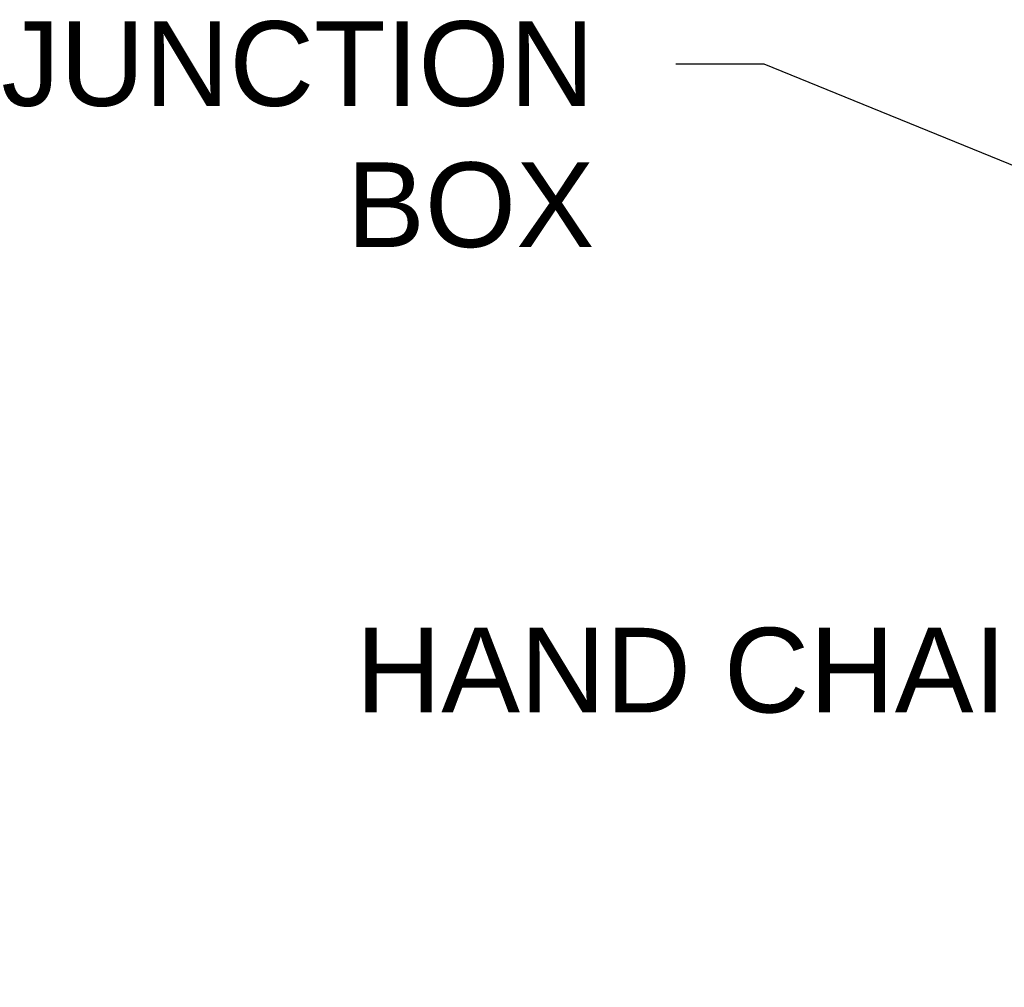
# Model space of a CAD drawing. Header units: inches. Extents: x 170 to 312, y 215 to 248.
# Tile 113 of 135: x 224.9 to 225.99, y 223.65 to 224.72. Entities that reach past the tile are written whole.
import ezdxf
from ezdxf import colors
from ezdxf.entities.mleader import LeaderData, LeaderLine
from ezdxf.math import Vec2, Vec3

# ---------------------------------------------------------------- set-up
doc = ezdxf.new("R2010")
doc.units = ezdxf.units.IN
doc.header["$LTSCALE"] = 0.25
doc.header["$MEASUREMENT"] = 0
doc.layers.add('ANNOTATIONS', color=1, linetype='Continuous')
doc.styles.add('ARIAL', font='arial.ttf', dxfattribs={"height": 0.09375})

msp = doc.modelspace()

# ---------------------------------------------------------------- leaders
at = {"layer": 'ANNOTATIONS'}
ml = msp.add_multileader_mtext('Standard', dxfattribs=at)
ml.set_content('JUNCTION\\PBOX', color=256, style='ARIAL')
ml.set_leader_properties()
ml.build(insert=Vec2(0, 0))
ml.multileader.update_dxf_attribs({"dogleg_length": 0.36, "arrow_head_size": 0.09375})
ctx = ml.context
ctx.base_point, ctx.char_height, ctx.arrow_head_size, ctx.landing_gap_size, ctx.plane_origin = Vec3(224.79741, 224.67442), 0.09375, 0.09375, 0.09, Vec3(226.70716, 224.26118)
ctx.text_align_type = 2
notes = []
notes.append((ctx, [(0, (1, 1, 0), (225.72317, 224.67442), (-1, 0), 0.09796, [(0, [(226.36804, 224.41208)], 0, [])])]))
ctx.mtext.insert, ctx.mtext.alignment, ctx.mtext.flow_direction = Vec3(225.53522, 224.72209), 3, 5
ml = msp.add_multileader_mtext('Standard', dxfattribs=at)
ml.set_content('HAND CHAIN', color=256, style='ARIAL')
ml.set_leader_properties()
ml.build(insert=Vec2(0, 0))
ml.multileader.update_dxf_attribs({"dogleg_length": 0.36, "arrow_head_size": 0.09375})
ctx = ml.context
ctx.base_point, ctx.char_height, ctx.arrow_head_size, ctx.landing_gap_size, ctx.plane_origin = Vec3(225.20221, 224.00302), 0.09375, 0.09375, 0.09, Vec3(226.96099, 223.56979)
ctx.text_align_type = 2
notes.append((ctx, [(0, (1, 1, 0), (226.27391, 224.00302), (-1, 0), 0.09796, [(0, [(227.03376, 223.65272)], 0, [])])]))
ctx.mtext.insert, ctx.mtext.alignment, ctx.mtext.flow_direction = Vec3(226.08595, 224.05069), 3, 5
for ctx, leaders in notes:
    for number, flags, end, landing, length, lines in leaders:
        leader = LeaderData()
        leader.index, (leader.has_last_leader_line, leader.has_dogleg_vector, leader.attachment_direction) = number, flags
        leader.last_leader_point, leader.dogleg_vector, leader.dogleg_length = Vec3(end), Vec3(landing), length
        for number, points, colour, breaks in lines:
            line = LeaderLine()
            line.index, line.vertices, line.color, line.breaks = number, Vec3.list(points), colors.encode_raw_color(colour), breaks
            leader.lines.append(line)
        ctx.leaders.append(leader)

doc.saveas('drawing.dxf')
